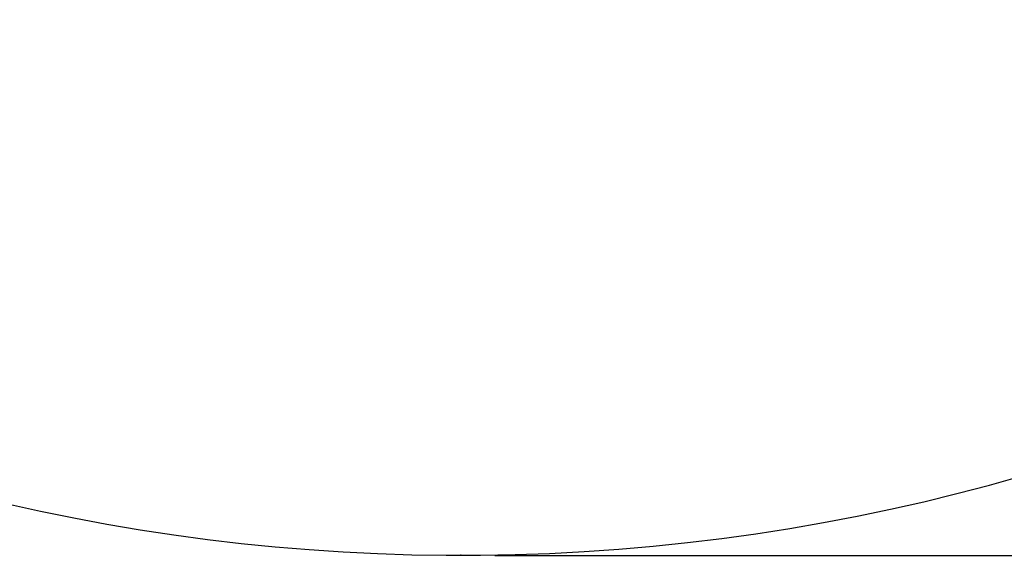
# Model space of a CAD drawing. Header units: millimetres. Extents: x 0 to 11920, y 0 to 8400.
# Tile 4 of 47: x 2338 to 3494, y 3391 to 4021. Entities that reach past the tile are written whole.
import ezdxf

# ---------------------------------------------------------------- set-up
doc = ezdxf.new("R2010")
doc.units = ezdxf.units.MM
doc.header["$LTSCALE"] = 20
doc.header["$PDSIZE"] = -1
doc.layers.add('THICK_LINE', color=7, linetype='Continuous')
doc.styles.add('SLDTEXTSTYLE0', font='TXT', dxfattribs={"width": 0.605})
doc.dimstyles.new('SLDDIMSTYLE2', dxfattribs={"dimtxt": 70, "dimasz": 70, "dimexe": 0, "dimexo": 0.0625, "dimgap": 17.5, "dimtad": 1, "dimdec": 0, "dimrnd": 1e-09, "dimzin": 12, "dimdsep": 46, "dimtxsty": 'SLDTEXTSTYLE0', "dimsah": 1, "dimcen": 0.09, "dimadec": 0, "dimazin": 3, "dimtfac": 1, "dimtofl": 0, "dimtmove": 0, "dimatfit": 3, "dimfxl": 1, "dimfrac": 2, "dimtolj": 1, "dimtzin": 12, "dimarcsym": 0})

# ---------------------------------------------------------------- blocks, each defined once
blk = doc.blocks.new('_D_5')
at = {"layer": 'THICK_LINE'}
for p, q in [((2896.9, 6594.4), (5427.8, 6594.4)), ((5397.8, 3390.5), (5397.8, 6594.4)), ((2896, 3390.5), (5427.8, 3390.5))]:
    blk.add_line(p, q, dxfattribs=at)
for points in [[(5397.8, 6594.4), (5387.8, 6524.4), (5407.8, 6524.4)], [(5397.8, 3390.5), (5407.8, 3460.5), (5387.8, 3460.5)]]:
    blk.add_solid(points, dxfattribs=at)
at = {"layer": 'THICK_LINE', "insert": (5307.6, 4885.5), "char_height": 70, "attachment_point": 1, "rotation": 90, "style": 'SLDTEXTSTYLE0'}
blk.add_mtext('3204', dxfattribs=at)

msp = doc.modelspace()

# ---------------------------------------------------------------- linework, layer by layer
at = {"layer": 'THICK_LINE'}
msp.add_arc((2855.9933594, 5764.4300053), 2373.9, 212, 335, dxfattribs=at)
msp.add_point((2855.9933594, 3390.5300053), dxfattribs=at)

# ---------------------------------------------------------------- dimensions: what is measured, and where the dimension line sits
dim = msp.add_linear_dim(base=(5397.8092098, 6594.4300053), p1=(2855.9933594, 3390.5300053), p2=(2856.8859533, 6594.4300053), angle=90, dimstyle='SLDDIMSTYLE2', dxfattribs=at)
dim.commit()
dim.dimension.update_dxf_attribs({"geometry": '_D_5', "text_midpoint": (5397.8092098, 4992.4800053), "dimtype": 160})

doc.saveas('drawing.dxf')
